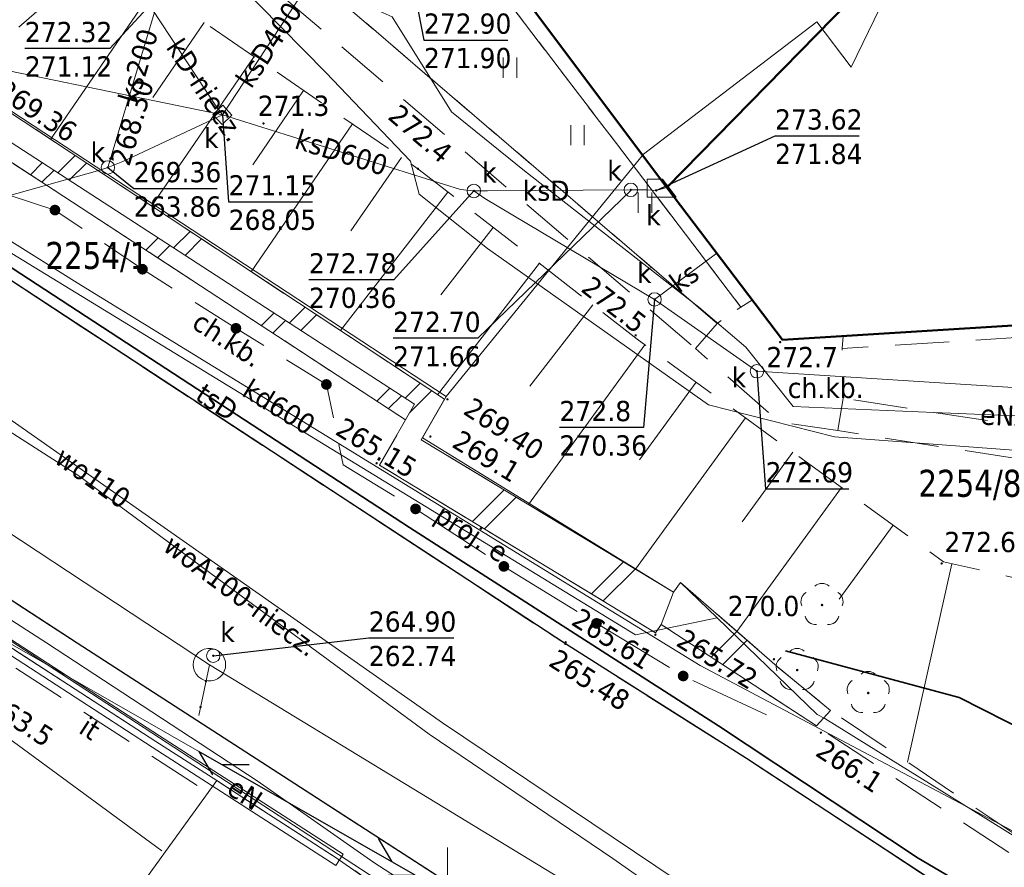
# Model space of a CAD drawing. Header units: metres. Extents: x 7555073 to 7555217, y 5506384 to 5506588.
# Tile 24 of 32: x 7555134 to 7555171, y 5506452 to 5506483. Entities that reach past the tile are written whole.
import ezdxf
from ezdxf.enums import TextEntityAlignment as Align

# ---------------------------------------------------------------- set-up
doc = ezdxf.new("R2010")
doc.units = ezdxf.units.M
doc.header["$LTSCALE"] = 2
doc.header["$MEASUREMENT"] = 0
for name, pattern in [('1.0_0.5', [1.5, 1, -0.5]), ('1.5_0.5', [2, 1.5, -0.5]), ('219-500', [0]), ('sutp_500', [0])]:
    doc.linetypes.add(name, pattern=pattern)
doc.layers.get('0').update_dxf_attribs({"color": 2, "linetype": 'CONTINUOUS', "lineweight": 5})
for name, color, linetype in [('000 Inne (niezydentyfikowane)', 7, 'CONTINUOUS'), ('211-numer działki ewidencyjnej', 7, 'CONTINUOUS'), ('218-kontur użytku gruntowego', 7, 'CONTINUOUS'), ('219-działka ewidencyjna', 7, 'CONTINUOUS'), ('312-budynek ewidencyjny', 7, 'CONTINUOUS'), ('chodnik', 7, 'CONTINUOUS'), ('chodnik-Atr17', 7, 'CONTINUOUS'), ('drzewo liściaste', 7, 'CONTINUOUS'), ('elektroenergetyczne urządzenie techniczne - ob. projektowany', 7, 'CONTINUOUS'), ('inny obiekt zagospodarowania terenu', 7, 'CONTINUOUS'), ('inny obiekt zagospodarowania terenu-Atr17', 7, 'CONTINUOUS'), ('jezdnia', 7, 'CONTINUOUS'), ('komora podziemna', 7, 'CONTINUOUS'), ('krawężnik', 7, 'CONTINUOUS'), ('obudowa ochronna przewodu', 7, 'CONTINUOUS'), ('ogrodzenie trwałe', 7, 'CONTINUOUS'), ('pikieta naturalna', 7, 'CONTINUOUS'), ('pikieta naturalna-Atr2', 7, 'CONTINUOUS'), ('pikieta sztuczna', 7, 'CONTINUOUS'), ('pikieta sztuczna-Atr2', 7, 'CONTINUOUS'), ('przewód elektroenergetyczny podziemny', 7, 'CONTINUOUS'), ('przewód elektroenergetyczny podziemny - ob. projektowany', 7, 'CONTINUOUS'), ('przewód elektroenergetyczny podziemny - ob. projektowany-Atr1', 7, 'CONTINUOUS'), ('przewód elektroenergetyczny podziemny-Atr1', 7, 'CONTINUOUS'), ('przewód gazowy', 7, 'CONTINUOUS'), ('przewód kanalizacyjny', 7, 'CONTINUOUS'), ('przewód kanalizacyjny-Atr1', 7, 'CONTINUOUS'), ('przewód telekomunikacyjny napowietrzny', 7, 'CONTINUOUS'), ('przewód telekomunikacyjny podziemny', 7, 'CONTINUOUS'), ('przewód telekomunikacyjny podziemny-Atr1', 7, 'CONTINUOUS'), ('przewód wodociągowy', 7, 'CONTINUOUS'), ('przewód wodociągowy-Atr1', 7, 'CONTINUOUS'), ('rzedna', 7, 'CONTINUOUS'), ('rzedna-Atr2', 7, 'CONTINUOUS'), ('rzedna-Atr3', 7, 'CONTINUOUS'), ('skarpa nieumocniona', 7, 'CONTINUOUS'), ('trawnik', 7, 'CONTINUOUS'), ('Wstawianie ramki sekcyjnej z opisem', 7, 'CONTINUOUS'), ('właz do komory lub kanału', 7, 'CONTINUOUS'), ('właz do komory lub kanału - kwadratowy', 7, 'CONTINUOUS'), ('właz do komory lub kanału - kwadratowy-Atr17', 7, 'CONTINUOUS'), ('właz do komory lub kanału - okrągły', 7, 'CONTINUOUS'), ('właz do komory lub kanału - okrągły-Atr17', 7, 'CONTINUOUS'), ('właz do komory lub kanału-Atr17', 7, 'CONTINUOUS'), ('ściana oporowa (linia)', 7, 'CONTINUOUS'), ('ściana oporowa (poligon)', 7, 'CONTINUOUS')]:
    doc.layers.add(name, color=color, linetype=linetype)
doc.styles.get("Standard").update_dxf_attribs({"font": 'verdana.ttf', "width": 0.75})
doc.linetypes.add('902-500', pattern='A,3.75,0,[1,ksztalty.shx,S=0.5,R=0,X=0,Y=0],3.75', length=7.5)
doc.linetypes.add('otdn_500', pattern='A,5,0,[21,ksztalty.shx,S=0.5,R=0,X=0,Y=0]', length=5)

# ---------------------------------------------------------------- blocks, each defined once
blk = doc.blocks.new('TU04')
at = {"color": 0, "linetype": 'Continuous', "lineweight": 13}
for p, q in [((0, 0), (0, 0.75)), ((0.5, 0), (0.5, 0.75))]:
    blk.add_line(p, q, dxfattribs=at)
blk = doc.blocks.new('PW01')
at = {"linetype": 'Continuous', "lineweight": 13}
h = blk.add_hatch(color=0, dxfattribs=at)
edge = h.paths.add_edge_path()
edge.add_arc((0, 0), 0.045, 0, 360)
blk = doc.blocks.new('US22A')
at = {"color": 0, "linetype": 'Continuous', "lineweight": 0}
blk.add_lwpolyline([(-0.25, -0.25), (0.25, -0.25), (0.25, 0.25), (-0.25, 0.25)], close=True, dxfattribs=at)
blk = doc.blocks.new('US22')
at = {"color": 0, "linetype": 'Continuous', "lineweight": 13}
blk.add_circle((0, 0), 0.25, dxfattribs=at)
blk = doc.blocks.new('SUTP')
at = {"color": 0, "linetype": 'Continuous'}
for p, q in [((0, 0), (0.866, 0.5)), ((9.232, 0), (8.366, 0.5)), ((0, 0), (9.232, 0)), ((1.866, -0.5), (1, 0)), ((7.366, -0.5), (8.232, 0))]:
    blk.add_line(p, q, dxfattribs=at)
blk = doc.blocks.new('OP021')
at = {"linetype": 'Continuous', "lineweight": 13}
h = blk.add_hatch(color=0, dxfattribs=at)
edge = h.paths.add_edge_path()
edge.add_arc((0, 0), 0.05, 0, 360)
at = {"color": 0, "linetype": 'Continuous', "lineweight": 13}
for centre, start, end in [((0, 0.4), 49.272, 130.728), ((-0.38, 0.124), 121.308, 202.548), ((0.38, 0.124), 337.452, 58.692), ((-0.235, -0.324), 193.221, 274.871), ((0.235, -0.324), 265.129, 346.779)]:
    blk.add_arc(centre, 0.4, start, end, dxfattribs=at)
blk = doc.blocks.new('US25')
at = {"linetype": 'Continuous', "lineweight": 0}
h = blk.add_hatch(color=0, dxfattribs=at)
edge = h.paths.add_edge_path()
edge.add_arc((0, 0), 0.2, 0, 360)

msp = doc.modelspace()

# ---------------------------------------------------------------- linework, layer by layer
at = {"layer": '000 Inne (niezydentyfikowane)', "color": 7, "linetype": 'Continuous', "lineweight": 13}
for p, q in [((7555137.45, 5506485.79), (7555134.13, 5506482.89)), ((7555139.15, 5506484.33), (7555135.31, 5506478.73)), ((7555141, 5506483.06), (7555139.09, 5506480.28)), ((7555142.84, 5506481.8), (7555139.05, 5506476.26)), ((7555144.67, 5506480.54), (7555142.79, 5506477.79)), ((7555146.49, 5506479.3), (7555142.74, 5506473.82)), ((7555148.3, 5506478.06), (7555146.43, 5506475.34)), ((7555150.02, 5506476.77), (7555146.04, 5506471.65)), ((7555151.7, 5506475.47), (7555149.76, 5506472.97)), ((7555153.41, 5506474.14), (7555149.63, 5506469.27)), ((7555155.39, 5506472.6), (7555153.05, 5506469.59)), ((7555157.31, 5506471.12), (7555153, 5506465.2)), ((7555159.21, 5506469.74), (7555157.11, 5506466.86)), ((7555161.04, 5506468.41), (7555156.97, 5506462.81)), ((7555162.79, 5506467.14), (7555160.91, 5506464.56)), ((7555164.59, 5506465.83), (7555160.72, 5506460.5)), ((7555166.5, 5506464.44), (7555164.5, 5506461.7)), ((7555168.68, 5506463.01), (7555167.03, 5506455.66))]:
    msp.add_line(p, q, dxfattribs=at)
at = {"layer": '218-kontur użytku gruntowego', "color": 7, "linetype": 'Continuous', "lineweight": 18, "flags": 128}
for points in [[(7555133.48, 5506480.02), (7555149.95, 5506469.21)], [(7555149.95, 5506469.21), (7555133.48, 5506480.02)], [(7555149.95, 5506469.21), (7555149.08, 5506467.67)], [(7555149.08, 5506467.67), (7555149.95, 5506469.21)], [(7555149.08, 5506467.67), (7555158.37, 5506461.96)], [(7555158.37, 5506461.96), (7555149.08, 5506467.67)], [(7555139.2, 5506456.43), (7555129.28, 5506462.86)], [(7555129.28, 5506462.86), (7555139.2, 5506456.43)], [(7555158.37, 5506461.96), (7555158.63, 5506462.32)], [(7555158.63, 5506462.32), (7555158.37, 5506461.96)], [(7555158.63, 5506462.32), (7555159.99, 5506461)], [(7555159.99, 5506461), (7555158.63, 5506462.32)], [(7555159.99, 5506461), (7555163.69, 5506457.42)], [(7555163.69, 5506457.42), (7555159.99, 5506461)], [(7555163.69, 5506457.42), (7555163.97, 5506457.28)], [(7555163.97, 5506457.28), (7555163.69, 5506457.42)], [(7555163.97, 5506457.28), (7555176.512, 5506449.479)], [(7555176.512, 5506449.479), (7555163.97, 5506457.28)], [(7555141.46, 5506454.98), (7555139.2, 5506456.43)], [(7555139.2, 5506456.43), (7555141.46, 5506454.98)], [(7555142.61, 5506454.23), (7555141.46, 5506454.98)], [(7555141.46, 5506454.98), (7555142.61, 5506454.23)], [(7555145.85, 5506452.14), (7555142.61, 5506454.23)], [(7555142.61, 5506454.23), (7555145.85, 5506452.14)], [(7555147.64, 5506450.89), (7555145.85, 5506452.14)], [(7555145.85, 5506452.14), (7555147.64, 5506450.89)]]:
    msp.add_lwpolyline(points, dxfattribs=at)
at = {"layer": '219-działka ewidencyjna', "color": 7, "linetype": '219-500', "lineweight": 18, "flags": 128}
for points in [[(7555164.95, 5506481.41), (7555167.52, 5506486.7)], [(7555157.26, 5506478.18), (7555163.68, 5506483.08)], [(7555163.68, 5506483.08), (7555164.95, 5506481.41)], [(7555122.84, 5506481.25), (7555156.97, 5506460.37)], [(7555133.48, 5506480.02), (7555149.95, 5506469.21)], [(7555149.95, 5506469.21), (7555157.26, 5506478.18)], [(7555149.95, 5506469.21), (7555149.08, 5506467.67)], [(7555149.08, 5506467.67), (7555158.37, 5506461.96)], [(7555129.28, 5506462.86), (7555139.2, 5506456.43)], [(7555158.63, 5506462.32), (7555158.37, 5506461.96)], [(7555159.99, 5506461), (7555158.63, 5506462.32)], [(7555159.99, 5506461), (7555156.97, 5506460.37)], [(7555159.99, 5506461), (7555163.69, 5506457.42)], [(7555163.69, 5506457.42), (7555163.97, 5506457.28)], [(7555163.97, 5506457.28), (7555176.512, 5506449.479)], [(7555139.2, 5506456.43), (7555141.46, 5506454.98)], [(7555141.46, 5506454.98), (7555132.34, 5506442.37)], [(7555141.46, 5506454.98), (7555142.61, 5506454.23)], [(7555142.61, 5506454.23), (7555145.85, 5506452.14)], [(7555145.85, 5506452.14), (7555147.64, 5506450.89)]]:
    msp.add_lwpolyline(points, dxfattribs=at)
at = {"layer": '312-budynek ewidencyjny', "color": 7, "linetype": 'Continuous', "lineweight": 50, "flags": 128}
for points in [[(7555158.12, 5506476.95), (7555147.77, 5506490.76)], [(7555167.37, 5506486.39), (7555158.12, 5506476.95)], [(7555158.12, 5506476.95), (7555167.37, 5506486.39)], [(7555162.41, 5506471.3), (7555158.12, 5506476.95)], [(7555173.51, 5506471.99), (7555162.41, 5506471.3)]]:
    msp.add_lwpolyline(points, dxfattribs=at)
at = {"layer": 'chodnik', "color": 7, "linetype": '1.0_0.5', "lineweight": 18, "flags": 128}
for points in [[(7555175.861, 5506449.126), (7555174.68, 5506449.74), (7555163.66, 5506457), (7555157.92, 5506460.76), (7555157.71, 5506460.45), (7555147.49, 5506466.66), (7555148.45, 5506468.34), (7555133.26, 5506478.27), (7555132.8, 5506477.59), (7555132.55, 5506477.17), (7555121.42, 5506483.74), (7555114.53, 5506493.69), (7555114.9, 5506493.96), (7555116.34, 5506494.9), (7555114.4, 5506498.05), (7555115.53, 5506498.67), (7555115.31, 5506499.1), (7555109.71, 5506509.41), (7555109.98, 5506509.55), (7555108.94, 5506511.52), (7555105.38, 5506518.27), (7555099.97, 5506528.55), (7555091.35, 5506545.48), (7555087, 5506554.34), (7555085.27, 5506559.01), (7555084.04, 5506563.32), (7555083.88, 5506564.97), (7555083.69, 5506566.231)], [(7555082.365, 5506565.564), (7555082.46, 5506564.73), (7555082.82, 5506562.22), (7555083.32, 5506559.79), (7555084.81, 5506554.16), (7555089.67, 5506536.05), (7555093.92, 5506535.62), (7555103.03, 5506517.49), (7555111.69, 5506500.22), (7555109.63, 5506492.28), (7555111.51, 5506489.79), (7555114.08, 5506486.71), (7555116.81, 5506483.75), (7555119.75, 5506481.04), (7555122.95, 5506478.63), (7555126.27, 5506476.37), (7555129.29, 5506476.48), (7555154.37, 5506460.04), (7555161.08, 5506455.79), (7555173.324, 5506447.754)], [(7555216.16, 5506474.989), (7555214.33, 5506473.93), (7555215.51, 5506471.77), (7555213.78, 5506470.75), (7555212.52, 5506472.88), (7555206.03, 5506469.11), (7555203.62, 5506473.42), (7555173.53, 5506471.92), (7555173.51, 5506471.99), (7555164.65, 5506471.44), (7555164.62, 5506470.98), (7555173.46, 5506471.54)], [(7555164.65, 5506469.14), (7555164.45, 5506467.94), (7555200.279, 5506462.342)], [(7555202.606, 5506463.601), (7555201.37, 5506463.44), (7555164.65, 5506469.14)]]:
    msp.add_lwpolyline(points, dxfattribs=at)
for points in [[(7555159.19, 5506470.98), (7555159.99, 5506471.91), (7555142.97, 5506486.48), (7555143.85, 5506487.27), (7555147.59, 5506489.95), (7555160.87, 5506472.52), (7555161.29, 5506472.78), (7555158.12, 5506476.95), (7555147.77, 5506490.76), (7555143.45, 5506487.59), (7555137.73, 5506494.34), (7555136.98, 5506493.65), (7555135.39, 5506495.58), (7555136.14, 5506496.25), (7555128.26, 5506505.93), (7555129.08, 5506506.51), (7555128.8, 5506506.94), (7555127.66, 5506505.91), (7555129.22, 5506503.95), (7555126.32, 5506501.53), (7555126.16, 5506500.11), (7555133.37, 5506491.32), (7555134.73, 5506490.91), (7555137.32, 5506487.7), (7555139.68, 5506487.63)], [(7555147.64, 5506450.89), (7555159.37, 5506443.29), (7555160.1, 5506442.63), (7555161.06, 5506444.05), (7555136.29, 5506460.07), (7555120.82, 5506470.16), (7555116.82, 5506472.99), (7555115.74, 5506471.74), (7555117.23, 5506470.8), (7555129.28, 5506462.86), (7555139.2, 5506456.43), (7555146, 5506452.04)], [(7555164.45, 5506467.94), (7555164.65, 5506469.14), (7555164.62, 5506470.98), (7555164.65, 5506471.44), (7555162.41, 5506471.3), (7555161.29, 5506472.78), (7555160.87, 5506472.52), (7555159.99, 5506471.91), (7555159.19, 5506470.98), (7555162.28, 5506468.27)]]:
    msp.add_lwpolyline(points, close=True, dxfattribs=at)
at = {"layer": 'inny obiekt zagospodarowania terenu', "color": 7, "linetype": '1.0_0.5', "lineweight": 18, "flags": 128}
msp.add_lwpolyline([(7555134.02, 5506459.14), (7555141.29, 5506454.44)], dxfattribs=at)
at = {"layer": 'jezdnia', "color": 7, "linetype": '1.5_0.5', "lineweight": 18, "flags": 128}
for points in [[(7555173.324, 5506447.754), (7555161.08, 5506455.79), (7555154.37, 5506460.04), (7555129.29, 5506476.48), (7555126.27, 5506476.37), (7555122.95, 5506478.63), (7555119.75, 5506481.04), (7555116.81, 5506483.75), (7555114.08, 5506486.71), (7555111.51, 5506489.79), (7555109.63, 5506492.28), (7555106.87, 5506495.72), (7555105.56, 5506497.61), (7555103.67, 5506500.24), (7555102.27, 5506502.4), (7555100.93, 5506504.53), (7555098.56, 5506509.03), (7555097.92, 5506510.46), (7555096.83, 5506512.83), (7555095.2, 5506516.55), (7555094.04, 5506519.39), (7555092.8, 5506523.08), (7555091.93, 5506525.34), (7555089.16, 5506534.52), (7555089.67, 5506536.05), (7555084.81, 5506554.16), (7555083.32, 5506559.79), (7555082.82, 5506562.22), (7555082.46, 5506564.73), (7555082.365, 5506565.564)], [(7555087, 5506514.06), (7555089.09, 5506509.48), (7555090.25, 5506506.95), (7555092.14, 5506503.13), (7555093.15, 5506501.24), (7555095.88, 5506496.77), (7555097.63, 5506494.1), (7555099.95, 5506490.75), (7555101.78, 5506488.39), (7555105.05, 5506484.55), (7555109.59, 5506479.53), (7555116.82, 5506472.99), (7555120.82, 5506470.16), (7555136.29, 5506460.07), (7555161.06, 5506444.05), (7555162.74, 5506442.7), (7555163.228, 5506442.289)]]:
    msp.add_lwpolyline(points, dxfattribs=at)
at = {"layer": 'komora podziemna', "color": 34, "linetype": 'Continuous', "lineweight": 18, "flags": 128}
msp.add_lwpolyline([(7555141.68, 5506459.62), (7555141.74, 5506459.51), (7555141.78, 5506459.39), (7555141.79, 5506459.27), (7555141.78, 5506459.15), (7555141.74, 5506459.03), (7555141.68, 5506458.92), (7555141.59, 5506458.82), (7555141.49, 5506458.75), (7555141.38, 5506458.7), (7555141.25, 5506458.67), (7555141.13, 5506458.67), (7555141, 5506458.7), (7555140.89, 5506458.75), (7555140.79, 5506458.82), (7555140.7, 5506458.92), (7555140.64, 5506459.03), (7555140.6, 5506459.15), (7555140.59, 5506459.27), (7555140.6, 5506459.39), (7555140.64, 5506459.51), (7555140.7, 5506459.62), (7555140.79, 5506459.72), (7555140.89, 5506459.79), (7555141, 5506459.84), (7555141.13, 5506459.87), (7555141.25, 5506459.87), (7555141.38, 5506459.84), (7555141.49, 5506459.79), (7555141.59, 5506459.72)], close=True, dxfattribs=at)
at = {"layer": 'krawężnik', "color": 7, "linetype": 'Continuous', "lineweight": 25, "flags": 128}
for points in [[(7555161.06, 5506444.05), (7555136.29, 5506460.07), (7555120.82, 5506470.16), (7555116.82, 5506472.99), (7555109.59, 5506479.53), (7555105.05, 5506484.55), (7555101.78, 5506488.39), (7555099.95, 5506490.75), (7555097.63, 5506494.1), (7555095.88, 5506496.77), (7555093.15, 5506501.24), (7555092.14, 5506503.13), (7555090.25, 5506506.95), (7555089.09, 5506509.48), (7555087, 5506514.06), (7555085.05, 5506519.06), (7555083.3, 5506524.88), (7555082.42, 5506527.79), (7555081.14, 5506532.42), (7555077.19, 5506545.88), (7555074.97, 5506553.37), (7555074.44, 5506555.31), (7555074.05, 5506556.67)], [(7555173.324, 5506447.754), (7555161.08, 5506455.79), (7555154.37, 5506460.04), (7555129.29, 5506476.48), (7555126.27, 5506476.37)]]:
    msp.add_lwpolyline(points, dxfattribs=at)
at = {"layer": 'obudowa ochronna przewodu', "color": 7, "linetype": 'Continuous', "lineweight": 35, "flags": 128}
msp.add_lwpolyline([(7555174.11, 5506448.179), (7555167.43, 5506452.1), (7555160.04, 5506457.01), (7555148.6, 5506464.35), (7555137.83, 5506471.38), (7555127.82, 5506477.91)], dxfattribs=at)
at = {"layer": 'ogrodzenie trwałe', "color": 7, "linetype": '902-500', "lineweight": 35, "flags": 128}
msp.add_lwpolyline([(7555162.52, 5506459.78), (7555168.95, 5506458.06), (7555171.58, 5506456.72), (7555180.392, 5506451.579)], dxfattribs=at)
at = {"layer": 'przewód elektroenergetyczny podziemny', "color": 7, "linetype": 'Continuous', "lineweight": 18, "flags": 128}
for points in [[(7555097.568, 5506573.22), (7555097.89, 5506571.17), (7555098.88, 5506570.52), (7555102.27, 5506561.75), (7555101.8, 5506559.45), (7555100.75, 5506551.67), (7555103.1, 5506543.81), (7555105.88, 5506538.32), (7555108.9, 5506533.81), (7555114.02, 5506524.06), (7555115.65, 5506519.29), (7555118.59, 5506514.55), (7555124.82, 5506503.3), (7555132.75, 5506494.33), (7555137.29, 5506489.55), (7555145.5, 5506481.21), (7555148.63, 5506477.92), (7555148.95, 5506476.7), (7555151.48, 5506474.69), (7555159.67, 5506468.89), (7555164.33, 5506467.71), (7555187.39, 5506466), (7555198.75, 5506465.17), (7555203.809, 5506464.252)], [(7555130.94, 5506500.1), (7555136.78, 5506492.25), (7555141.16, 5506487.62), (7555142.81, 5506485.84), (7555145.84, 5506484.22), (7555147.96, 5506483.27), (7555150.15, 5506479.75), (7555152.85, 5506477.57), (7555159.31, 5506472.52), (7555161.05, 5506471.03), (7555162.8, 5506468.84), (7555168.02, 5506468.61), (7555172.52, 5506468.43), (7555176.94, 5506468.23), (7555177.51, 5506468), (7555185.27, 5506466.93), (7555192.17, 5506466.75), (7555197.41, 5506466.94), (7555200.29, 5506466.63), (7555204.89, 5506466.69), (7555209.111, 5506467.122)], [(7555116.28, 5506471.16), (7555111.27, 5506466.69), (7555115.79, 5506461.68), (7555119.55, 5506457.4), (7555121.13, 5506459.74), (7555124.24, 5506462.99), (7555133.3, 5506456.84), (7555133.04, 5506455.76), (7555133.7, 5506456.58), (7555139.43, 5506452.38)], [(7555116.28, 5506471.16), (7555117.5, 5506470.91), (7555123.55, 5506466.83), (7555134.34, 5506459.82), (7555149.58, 5506449.88), (7555150.65, 5506449.22), (7555157.19, 5506445.17), (7555162.401, 5506441.842)]]:
    msp.add_lwpolyline(points, dxfattribs=at)
at = {"layer": 'przewód elektroenergetyczny podziemny - ob. projektowany', "color": 7, "linetype": '1.5_0.5', "lineweight": 18, "flags": 128}
msp.add_lwpolyline([(7555100.73, 5506525.99), (7555101.93, 5506523.65), (7555103.99, 5506520.08), (7555105.66, 5506516.38), (7555107.31, 5506512.89), (7555109.03, 5506509.66), (7555110.94, 5506506.15), (7555112.71, 5506502.63), (7555114.62, 5506499.23), (7555114, 5506498.09), (7555115.06, 5506496.2), (7555115.75, 5506495.07), (7555114.09, 5506493.7), (7555115.15, 5506491.85), (7555117.43, 5506488.56), (7555119.7, 5506485.16), (7555120.98, 5506483.53), (7555123.54, 5506481.91), (7555126.8, 5506479.87), (7555130.35, 5506477.77), (7555135.47, 5506476.11), (7555138.71, 5506473.92), (7555142.17, 5506471.73), (7555145.52, 5506469.65), (7555146.14, 5506466.67), (7555148.82, 5506465.04), (7555152.09, 5506462.91), (7555155.52, 5506460.8), (7555158.73, 5506458.85), (7555162.27, 5506457.2)], dxfattribs=at)
at = {"layer": 'przewód gazowy', "color": 7, "linetype": 'Continuous', "lineweight": 18, "flags": 128}
msp.add_lwpolyline([(7555161.08, 5506443.01), (7555147.28, 5506451.94), (7555142.96, 5506454.97), (7555135.16, 5506460.08), (7555127.51, 5506465.01), (7555119.46, 5506470.16), (7555113.63, 5506473.83)], dxfattribs=at)
at = {"layer": 'przewód kanalizacyjny', "color": 7, "linetype": 'Continuous', "lineweight": 18, "flags": 128}
for points in [[(7555146.68, 5506489.82), (7555146.76, 5506489.37), (7555146.52, 5506487.55), (7555146.48, 5506486.98), (7555141.67, 5506479.64)], [(7555138.09, 5506485.05), (7555141.38, 5506480.05), (7555141.67, 5506479.64)], [(7555118.67, 5506484.49), (7555119.13, 5506484.29), (7555141.67, 5506479.64)], [(7555118.67, 5506484.49), (7555136.29, 5506473.42), (7555159.36, 5506459.24), (7555177.147, 5506449.823)], [(7555137.43, 5506477.69), (7555139.35, 5506484.11)], [(7555116.08, 5506482.61), (7555122.05, 5506477.86), (7555119.18, 5506473.78), (7555141.19, 5506459.27), (7555166.317, 5506443.962)], [(7555141.67, 5506479.64), (7555137.98, 5506477.91), (7555137.43, 5506477.69)], [(7555141.67, 5506479.64), (7555150.48, 5506476.87), (7555150.98, 5506476.82), (7555151.39, 5506476.54), (7555157.67, 5506472.8), (7555161.46, 5506470.14), (7555177.13, 5506469.14), (7555177.43, 5506469.12)], [(7555137.43, 5506477.69), (7555137.05, 5506477.57), (7555118.89, 5506472.46), (7555118.41, 5506472.32)], [(7555150.98, 5506476.82), (7555151.48, 5506476.82), (7555156.79, 5506476.86), (7555157.39, 5506476.86), (7555157.73, 5506476.84), (7555158.12, 5506476.95)], [(7555157.67, 5506472.8), (7555159.97, 5506474.51)], [(7555141.19, 5506459.27), (7555140.8, 5506457.39)]]:
    msp.add_lwpolyline(points, dxfattribs=at)
at = {"layer": 'przewód telekomunikacyjny napowietrzny', "color": 30, "linetype": 'sutp_500', "lineweight": 18, "flags": 128}
for points in [[(7555118.63, 5506468.74), (7555148.81, 5506451.47)], [(7555148.81, 5506451.47), (7555118.63, 5506468.74)]]:
    msp.add_lwpolyline(points, dxfattribs=at)
at = {"layer": 'przewód telekomunikacyjny podziemny', "color": 7, "linetype": 'Continuous', "lineweight": 18, "flags": 128}
msp.add_lwpolyline([(7555174.11, 5506448.179), (7555167.43, 5506452.1), (7555160.04, 5506457.01), (7555148.6, 5506464.35), (7555137.83, 5506471.38), (7555127.82, 5506477.91)], dxfattribs=at)
at = {"layer": 'przewód wodociągowy', "color": 7, "linetype": 'Continuous', "lineweight": 18, "flags": 128}
for points in [[(7555167.101, 5506444.386), (7555156.13, 5506452.09), (7555149.33, 5506456.7), (7555141.48, 5506462.48), (7555136.35, 5506466.27), (7555127.09, 5506472.21), (7555119.36, 5506477.84), (7555116.83, 5506479.95), (7555111.26, 5506488.78), (7555108.55, 5506492.88), (7555104.97, 5506502.19), (7555100.47, 5506510.97), (7555097.92, 5506515.98)], [(7555168.018, 5506444.882), (7555149.82, 5506457.11), (7555123.82, 5506475.37), (7555119.96, 5506478.55)]]:
    msp.add_lwpolyline(points, dxfattribs=at)
at = {"layer": 'rzedna-Atr2', "color": 7, "flags": 128}
for points in [[(7555148.73, 5506484.44), (7555149.13, 5506482.41), (7555152.239, 5506482.41)], [(7555139.35, 5506484.11), (7555137.5, 5506482.1), (7555134.354, 5506482.1)], [(7555141.67, 5506479.64), (7555141.9, 5506476.42), (7555145.009, 5506476.42)], [(7555157.73, 5506476.84), (7555162.13, 5506478.86), (7555165.244, 5506478.86)], [(7555137.43, 5506477.69), (7555138.39, 5506476.91), (7555141.472, 5506476.91)], [(7555150.98, 5506476.82), (7555148.02, 5506473.53), (7555144.874, 5506473.53)], [(7555156.79, 5506476.83), (7555151.13, 5506471.36), (7555147.989, 5506471.36)], [(7555157.67, 5506472.8), (7555157.26, 5506468.06), (7555154.151, 5506468.06)], [(7555161.46, 5506470.14), (7555161.78, 5506465.79), (7555164.862, 5506465.79)], [(7555141.33, 5506459.6), (7555147.09, 5506460.26), (7555150.236, 5506460.26)]]:
    msp.add_lwpolyline(points, dxfattribs=at)
at = {"layer": 'skarpa nieumocniona', "color": 7, "linetype": '1.0_0.5', "lineweight": 18, "flags": 128}
msp.add_lwpolyline([(7555099.5, 5506556.79), (7555106.07, 5506543.41), (7555105.2, 5506540.55), (7555104.96, 5506539.64), (7555106.82, 5506535.82), (7555111.04, 5506526.67), (7555117.19, 5506516.02), (7555123.81, 5506501.44), (7555138.09, 5506485.05), (7555148.91, 5506477.64), (7555157.02, 5506471.33), (7555168.37, 5506463.08), (7555176.2, 5506461.32), (7555186.76, 5506455.03), (7555176.28, 5506449.36), (7555175.42, 5506450.03), (7555164.19, 5506457.57), (7555162.21, 5506459.2), (7555158.63, 5506462.32), (7555158.37, 5506461.96), (7555149.03, 5506467.6), (7555149.89, 5506469.1), (7555133.68, 5506479.81), (7555133.55, 5506479.65), (7555133.32, 5506479.81), (7555132.62, 5506478.81), (7555122.86, 5506485.17), (7555116.17, 5506493.96), (7555118.98, 5506495.88), (7555116.56, 5506500.34), (7555115.87, 5506500.02), (7555110.72, 5506509.75), (7555110.54, 5506510.16), (7555109.82, 5506511.66), (7555114.37, 5506514.39), (7555110.34, 5506522.02), (7555105.9, 5506519.26), (7555103.77, 5506523.27), (7555096.03, 5506538.44), (7555090.24, 5506549.78), (7555087.72, 5506555.05), (7555086.08, 5506559.53), (7555084.89, 5506563.61), (7555084.6, 5506564.92), (7555085.81, 5506565.97), (7555086.18, 5506566.02), (7555093.86, 5506566.99)], close=True, dxfattribs=at)
msp.add_lwpolyline([(7555099.5, 5506556.79), (7555106.07, 5506543.41), (7555105.2, 5506540.55), (7555104.96, 5506539.64), (7555106.82, 5506535.82), (7555111.04, 5506526.67), (7555117.19, 5506516.02), (7555123.81, 5506501.44), (7555138.09, 5506485.05), (7555148.91, 5506477.64), (7555157.02, 5506471.33), (7555168.37, 5506463.08), (7555176.2, 5506461.32), (7555186.76, 5506455.03), (7555176.28, 5506449.36), (7555175.42, 5506450.03), (7555164.19, 5506457.57), (7555162.21, 5506459.2), (7555158.63, 5506462.32), (7555158.37, 5506461.96), (7555149.03, 5506467.6), (7555149.89, 5506469.1), (7555133.68, 5506479.81), (7555133.55, 5506479.65), (7555133.32, 5506479.81), (7555132.62, 5506478.81), (7555122.86, 5506485.17), (7555116.17, 5506493.96), (7555118.98, 5506495.88), (7555116.56, 5506500.34), (7555115.87, 5506500.02), (7555110.72, 5506509.75), (7555110.54, 5506510.16), (7555109.82, 5506511.66), (7555114.37, 5506514.39), (7555110.34, 5506522.02), (7555105.9, 5506519.26), (7555103.77, 5506523.27), (7555096.03, 5506538.44), (7555090.24, 5506549.78), (7555087.72, 5506555.05), (7555086.08, 5506559.53), (7555084.89, 5506563.61), (7555084.6, 5506564.92), (7555085.81, 5506565.97), (7555086.18, 5506566.02), (7555093.86, 5506566.99)], close=True, dxfattribs=at)
at = {"layer": 'trawnik', "color": 7, "linetype": '1.0_0.5', "lineweight": 18, "flags": 128}
msp.add_lwpolyline([(7555160.87, 5506472.52), (7555147.59, 5506489.95), (7555143.85, 5506487.27), (7555142.97, 5506486.48), (7555159.99, 5506471.91)], close=True, dxfattribs=at)
at = {"layer": 'Wstawianie ramki sekcyjnej z opisem', "color": 7, "linetype": 'Continuous', "lineweight": 13, "flags": 128}
msp.add_lwpolyline([(7555150, 5506447.5), (7555150, 5506452.5)], dxfattribs=at)
at = {"layer": 'właz do komory lub kanału', "color": 7, "linetype": 'Continuous', "lineweight": 18, "flags": 128}
msp.add_lwpolyline([(7555157.39, 5506477.25), (7555157.97, 5506477.25), (7555158.47, 5506476.59), (7555157.39, 5506476.59)], close=True, dxfattribs=at)
at = {"layer": 'ściana oporowa (linia)', "color": 0, "lineweight": 18}
for p, q in [((7555129.417, 5506463.069), (7555139.336, 5506456.64)), ((7555139.336, 5506456.64), (7555146.135, 5506452.25)), ((7555146.135, 5506452.25), (7555146, 5506452.04))]:
    msp.add_line(p, q, dxfattribs=at)
at = {"layer": 'ściana oporowa (linia)', "color": 0, "linetype": 'otdn_500', "lineweight": 18}
for p, q in [((7555129.143, 5506462.651), (7555139.064, 5506456.22)), ((7555139.064, 5506456.22), (7555145.865, 5506451.83)), ((7555145.865, 5506451.83), (7555146, 5506452.04))]:
    msp.add_line(p, q, dxfattribs=at)
at = {"layer": 'ściana oporowa (poligon)', "color": 7, "linetype": 'Continuous', "lineweight": 18, "flags": 128}
for points in [[(7555133.6, 5506478.77), (7555148.78, 5506468.92), (7555148.45, 5506468.34), (7555147.49, 5506466.66), (7555157.71, 5506460.45), (7555157.92, 5506460.76), (7555158.37, 5506461.96), (7555149.03, 5506467.6), (7555149.89, 5506469.1), (7555133.68, 5506479.81)], [(7555133.6, 5506478.77), (7555148.78, 5506468.92), (7555148.45, 5506468.34), (7555147.49, 5506466.66), (7555157.71, 5506460.45), (7555157.92, 5506460.76), (7555158.37, 5506461.96), (7555149.03, 5506467.6), (7555149.89, 5506469.1), (7555133.68, 5506479.81)], [(7555135.57, 5506477.492), (7555136.214, 5506478.136)], [(7555134.561, 5506477.419), (7555135.002, 5506477.86)], [(7555135.999, 5506477.213), (7555136.64, 5506477.854)], [(7555134.989, 5506477.14), (7555135.431, 5506477.582)], [(7555139.858, 5506474.709), (7555140.472, 5506475.323)], [(7555138.837, 5506474.624), (7555139.29, 5506475.078)], [(7555139.265, 5506474.345), (7555139.719, 5506474.799)], [(7555140.287, 5506474.431), (7555140.898, 5506475.041)], [(7555143.113, 5506471.829), (7555143.579, 5506472.295)], [(7555144.147, 5506471.926), (7555144.73, 5506472.509)], [(7555143.541, 5506471.549), (7555144.008, 5506472.017)], [(7555144.576, 5506471.648), (7555145.156, 5506472.228)], [(7555148.435, 5506469.144), (7555148.988, 5506469.696)], [(7555147.389, 5506469.034), (7555147.867, 5506469.512)], [(7555148.597, 5506468.598), (7555149.413, 5506469.415)], [(7555147.816, 5506468.754), (7555148.296, 5506469.234)], [(7555150.931, 5506464.569), (7555152.105, 5506465.743)], [(7555151.371, 5506464.302), (7555152.546, 5506465.477)], [(7555155.33, 5506461.896), (7555156.514, 5506463.081)], [(7555155.77, 5506461.629), (7555156.955, 5506462.814)], [(7555159.765, 5506459.552), (7555160.715, 5506460.503)], [(7555160.192, 5506459.272), (7555161.093, 5506460.173)]]:
    msp.add_lwpolyline(points, dxfattribs=at)
for points in [[(7555133.6, 5506478.77), (7555133.26, 5506478.27), (7555148.45, 5506468.34), (7555148.78, 5506468.92)], [(7555133.6, 5506478.77), (7555133.26, 5506478.27), (7555148.45, 5506468.34), (7555148.78, 5506468.92)], [(7555157.92, 5506460.76), (7555163.66, 5506457), (7555164.19, 5506457.57), (7555162.21, 5506459.2), (7555158.63, 5506462.32), (7555158.37, 5506461.96)], [(7555157.92, 5506460.76), (7555163.66, 5506457), (7555164.19, 5506457.57), (7555162.21, 5506459.2), (7555158.63, 5506462.32), (7555158.37, 5506461.96)]]:
    msp.add_lwpolyline(points, close=True, dxfattribs=at)

# ---------------------------------------------------------------- block references
at = {"layer": 'drzewo liściaste', "color": 7, "linetype": 'Continuous', "lineweight": 18}
for p in [(7555163.87, 5506461.48), (7555162.95, 5506459.07), (7555165.58, 5506458.22)]:
    msp.add_blockref('OP021', p, dxfattribs=at)
at = {"layer": 'elektroenergetyczne urządzenie techniczne - ob. projektowany', "color": 7, "linetype": 'Continuous', "lineweight": 18}
for p in [(7555135.47, 5506476.11), (7555138.71, 5506473.92), (7555142.17, 5506471.73), (7555145.52, 5506469.65), (7555148.82, 5506465.04), (7555152.09, 5506462.91), (7555155.52, 5506460.8), (7555158.73, 5506458.85)]:
    msp.add_blockref('US25', p, dxfattribs=at)
at = {"layer": 'pikieta naturalna', "color": 7, "linetype": 'Continuous', "lineweight": 13}
for p in [(7555143.19, 5506479.32), (7555148.91, 5506477.64), (7555156.97, 5506471.47), (7555162.32, 5506471.22), (7555149.37, 5506467.72), (7555168.3, 5506463.02), (7555162.09, 5506459.47), (7555163.83, 5506456.75)]:
    msp.add_blockref('PW01', p, dxfattribs=at)
at = {"layer": 'pikieta sztuczna', "color": 7, "linetype": 'Continuous', "lineweight": 13}
for p in [(7555150, 5506469.1), (7555147.38, 5506466.73), (7555157.7, 5506460.38), (7555154.37, 5506460.04), (7555154.38, 5506460.1)]:
    msp.add_blockref('PW01', p, dxfattribs=at)
at = {"layer": 'przewód telekomunikacyjny napowietrzny', "color": 30, "linetype": 'Continuous', "lineweight": 18, "rotation": 150.22}
msp.add_blockref('SUTP', (7555148.81, 5506451.47), dxfattribs=at)
at = {"layer": 'rzedna', "color": 7, "linetype": 'Continuous', "lineweight": 18}
for p, rotation in [((7555141.67, 5506479.64), 0.12), ((7555137.43, 5506477.69), 0.309), ((7555137.52, 5506478.02), 359.97), ((7555150.98, 5506476.82), 0.03), ((7555156.79, 5506476.86), 0.028), ((7555157.73, 5506476.84), 103.344), ((7555157.67, 5506472.8), 0.006), ((7555161.46, 5506470.14), 0.295), ((7555141.33, 5506459.6), 0.002), ((7555141.06, 5506458.66), 359.991), ((7555140.86, 5506457.7), 359.991)]:
    msp.add_blockref('PW01', p, dxfattribs=dict(at, rotation=rotation))
at = {"layer": 'trawnik', "color": 7, "linetype": 'Continuous', "lineweight": 18}
for p in [(7555152.069, 5506481.009), (7555154.569, 5506478.509), (7555157.069, 5506476.009)]:
    msp.add_blockref('TU04', p, dxfattribs=at)
at = {"layer": 'właz do komory lub kanału - kwadratowy', "color": 7, "linetype": 'Continuous', "lineweight": 18, "rotation": 312.884}
msp.add_blockref('US22A', (7555141.67, 5506479.64), dxfattribs=at)
at = {"layer": 'właz do komory lub kanału - okrągły', "color": 7, "linetype": 'Continuous', "lineweight": 18}
for p, rotation in [((7555137.43, 5506477.69), 0.135), ((7555150.98, 5506476.82), 359.648), ((7555156.79, 5506476.86), 359.9800000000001), ((7555157.67, 5506472.8), 359.683), ((7555161.46, 5506470.14), 359.978), ((7555141.33, 5506459.6), 359.729)]:
    msp.add_blockref('US22', p, dxfattribs=dict(at, rotation=rotation))

# ---------------------------------------------------------------- texts
at = {"layer": '211-numer działki ewidencyjnej', "color": 7, "linetype": 'Continuous', "lineweight": 18, "width": 0.79}
msp.add_text('2254/1', height=1, dxfattribs=at).set_placement((7555135.12, 5506473.93))
msp.add_text('2254/8', height=1, dxfattribs=at).set_placement((7555167.44, 5506466.49), align=Align.TOP_LEFT)
at = {"layer": 'chodnik-Atr17', "color": 7, "width": 0.9}
msp.add_text('ch.kb.', height=0.75, rotation=326.755, dxfattribs=at).set_placement((7555140.9, 5506472.41), align=Align.TOP_LEFT)
msp.add_text('ch.kb.', height=0.75, rotation=326.755, dxfattribs=at).set_placement((7555140.9, 5506472.41), align=Align.TOP_LEFT)
msp.add_text('ch.kb.', height=0.75, dxfattribs=at).set_placement((7555162.6, 5506469.15))
at = {"layer": 'inny obiekt zagospodarowania terenu-Atr17', "color": 7, "width": 0.9}
msp.add_text('it', height=0.75, rotation=327.117, dxfattribs=at).set_placement((7555136.71, 5506457.4), align=Align.TOP_LEFT)
at = {"layer": 'pikieta naturalna-Atr2', "color": 7, "width": 0.9}
msp.add_text('271.3', height=0.75, dxfattribs=at).set_placement((7555142.98, 5506480.35), align=Align.TOP_LEFT)
for s, rotation, p in [('272.4', 319.522, (7555147.75, 5506479.52)), ('272.5', 322.115, (7555154.9, 5506473.13)), ('269.1', 328.874, (7555150.12, 5506467.36)), ('263.5', 327.049, (7555132.87, 5506457.63)), ('266.1', 326.888, (7555163.58, 5506455.93))]:
    msp.add_text(s, height=0.75, rotation=rotation, dxfattribs=at).set_placement(p)
for s, p in [('272.7', (7555161.81, 5506470.29)), ('272.6', (7555168.4, 5506463.44)), ('270.0', (7555160.38, 5506461.07))]:
    msp.add_text(s, height=0.75, dxfattribs=at).set_placement(p)
at = {"layer": 'pikieta sztuczna-Atr2', "color": 7, "width": 0.9}
msp.add_text('269.36', height=0.75, rotation=326.547, dxfattribs=at).set_placement((7555133.67, 5506481), align=Align.TOP_LEFT)
for s, rotation, p in [('269.40', 326.547, (7555150.54, 5506468.59)), ('265.15', 328.716, (7555145.8, 5506467.83)), ('265.61', 327.65, (7555154.54, 5506460.78)), ('265.72', 328.716, (7555158.42, 5506460)), ('265.48', 327.65, (7555153.7, 5506459.26))]:
    msp.add_text(s, height=0.75, rotation=rotation, dxfattribs=at).set_placement(p)
at = {"layer": 'przewód elektroenergetyczny podziemny - ob. projektowany-Atr1', "color": 7, "width": 0.9}
msp.add_text('proj. e', height=0.75, rotation=326.921, dxfattribs=at).set_placement((7555149.46, 5506464.63))
at = {"layer": 'przewód elektroenergetyczny podziemny-Atr1', "color": 7, "width": 0.9}
for rotation, p in [(357.709, (7555169.73, 5506468.54)), (326.886, (7555141.98, 5506454.84))]:
    msp.add_text('eN', height=0.75, rotation=rotation, dxfattribs=at).set_placement(p, align=Align.MIDDLE_LEFT)
at = {"layer": 'przewód kanalizacyjny-Atr1', "color": 7, "width": 0.9}
for s, rotation, p in [('ksD400', 56.546, (7555142.42, 5506480.78)), ('ks200', 73.465, (7555138.15, 5506480.12)), ('kD-niecz.', 303.331, (7555139.87, 5506482.35)), ('ks', 36.528, (7555158.35, 5506473.31)), ('kd600', 328.423, (7555142.54, 5506469.58))]:
    msp.add_text(s, height=0.75, rotation=rotation, dxfattribs=at).set_placement(p, align=Align.MIDDLE_LEFT)
msp.add_text('ksD600', height=0.75, rotation=342.646, dxfattribs=at).set_placement((7555146.08, 5506478.25), align=Align.MIDDLE_CENTER)
msp.add_text('ksD', height=0.75, dxfattribs=at).set_placement((7555152.79, 5506476.83), align=Align.MIDDLE_LEFT)
at = {"layer": 'przewód telekomunikacyjny podziemny-Atr1', "color": 7, "width": 0.9}
msp.add_text('tsD', height=0.75, rotation=326.866, dxfattribs=at).set_placement((7555140.82, 5506469.43), align=Align.MIDDLE_LEFT)
at = {"layer": 'przewód wodociągowy-Atr1', "color": 7, "width": 0.9}
for s, rotation, p in [('wo110', 324.919, (7555135.61, 5506467.09)), ('woA100-niecz.', 323.543, (7555139.64, 5506463.84))]:
    msp.add_text(s, height=0.75, rotation=rotation, dxfattribs=at).set_placement(p, align=Align.MIDDLE_LEFT)
at = {"layer": 'rzedna-Atr2', "color": 7, "width": 0.9}
for s, p in [('272.90', (7555149.13, 5506482.418)), ('272.32', (7555134.354, 5506482.107)), ('273.62', (7555162.13, 5506478.868)), ('269.36', (7555138.39, 5506476.918)), ('271.15', (7555141.9, 5506476.428)), ('272.78', (7555144.874, 5506473.538)), ('272.70', (7555147.989, 5506471.368)), ('272.8', (7555154.151, 5506468.067)), ('272.69', (7555161.78, 5506465.798)), ('264.90', (7555147.09, 5506460.268))]:
    msp.add_text(s, height=0.75, dxfattribs=at).set_placement(p, align=Align.BOTTOM_LEFT)
msp.add_text('268.30', height=0.75, rotation=73.471, dxfattribs=at).set_placement((7555137.5, 5506477.91), align=Align.TOP_LEFT)
at = {"layer": 'rzedna-Atr3', "color": 7, "width": 0.9}
for s, p in [('271.90', (7555149.13, 5506481.143)), ('271.12', (7555134.354, 5506480.832)), ('271.84', (7555162.13, 5506477.593)), ('263.86', (7555138.39, 5506475.643)), ('268.05', (7555141.9, 5506475.152)), ('270.36', (7555144.874, 5506472.263)), ('271.66', (7555147.989, 5506470.093)), ('270.36', (7555154.151, 5506466.792)), ('262.74', (7555147.09, 5506458.992))]:
    msp.add_text(s, height=0.75, dxfattribs=at).set_placement(p, align=Align.BOTTOM_LEFT)
at = {"layer": 'właz do komory lub kanału - kwadratowy-Atr17', "color": 7, "width": 0.9}
msp.add_text('k', height=0.75, dxfattribs=at).set_placement((7555140.99, 5506478.41))
at = {"layer": 'właz do komory lub kanału - okrągły-Atr17', "color": 7, "width": 0.9}
for p in [(7555136.79, 5506477.88), (7555151.28, 5506477.13), (7555155.92, 5506477.2), (7555157.02, 5506473.41), (7555160.53, 5506469.54), (7555141.59, 5506460.11)]:
    msp.add_text('k', height=0.75, dxfattribs=at).set_placement(p)
at = {"layer": 'właz do komory lub kanału-Atr17', "color": 7, "width": 0.9}
msp.add_text('k', height=0.75, dxfattribs=at).set_placement((7555157.36, 5506475.55))

doc.saveas('drawing.dxf')
